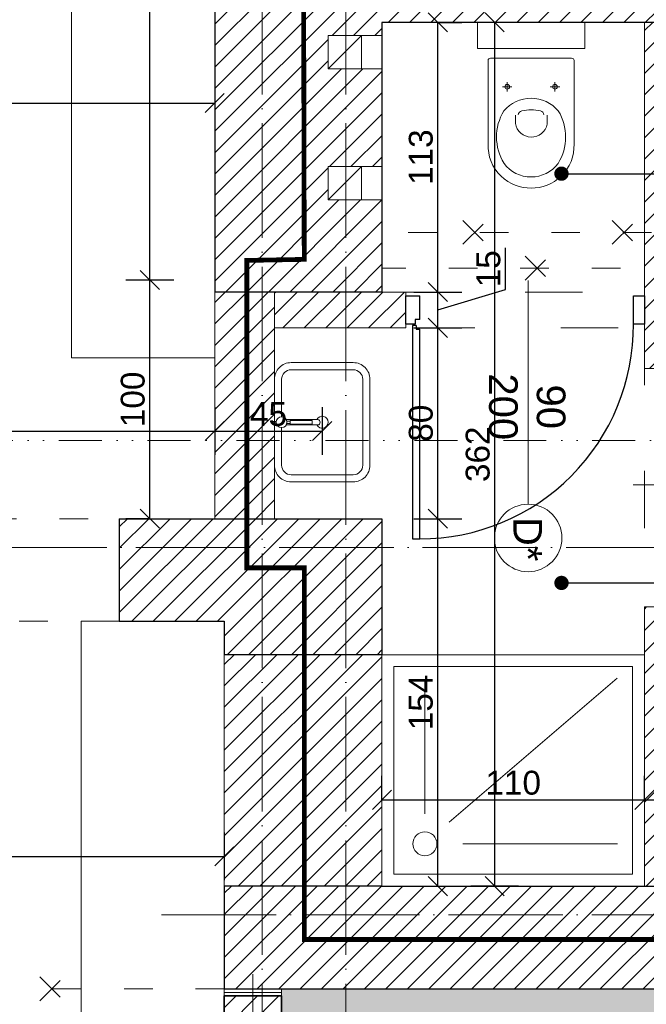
# Model space of a CAD drawing. Header units: millimetres. Extents: x 6506 to 39690, y 6022 to 25261.
# Tile 35 of 59: x 15209 to 15471, y 18160 to 18573. Entities that reach past the tile are written whole.
import ezdxf
from ezdxf import colors
from ezdxf.entities.mleader import LeaderData, LeaderLine
from ezdxf.math import Vec2, Vec3

# ---------------------------------------------------------------- set-up
doc = ezdxf.new("R2010")
doc.units = ezdxf.units.MM
for name, pattern in [('1KS_2KP-50', [37.05, 12, 6, -6.35, 0, -6.35, 0, -6.35]), ('ACAD_ISO02W100', [15, 12, -3]), ('ACAD_ISO03W100', [30, 12, -18]), ('ACAD_ISO04W100', [30, 24, -3, 0, -3]), ('DASHED', [19.05, 12.7, -6.35])]:
    doc.linetypes.add(name, pattern=pattern)
for name, color, linetype, lineweight, true_color in [('A_DZIAŁOWA_PROJEKTOWANE', 7, 'Continuous', 18, 0x007cb0), ('A_HATCH', 7, 'Continuous', 5, 0x999999), ('A_HATCH_PROJEKTOWANE', 7, 'Continuous', 9, 0x0089b6), ('A_IZOLEACJA TERMI_PROJEKTOWANA', 7, 'Continuous', 15, 0x0089b6), ('A_PPOŻ', 1, 'ACAD_ISO02W100', 30, 0xff0000), ('A_ŚCIANY NOWOPROJEKTOWANE', 140, 'Continuous', 35, 0x00bfff)]:
    doc.layers.add(name, color=color, linetype=linetype, lineweight=lineweight, true_color=true_color)
for name, color, linetype, lineweight in [('A_KONST_ISTNIEJĄCE', 83, 'Continuous', 25), ('A_LINIA PRZEKROJOWA', 223, '1KS_2KP-50', 15), ('A_OPISY', 40, 'Continuous', 9), ('A_OSIE KONSTRUKCYJNE', 150, 'ACAD_ISO04W100', 5), ('A_WIDOK', 141, 'Continuous', 13), ('A_WIDOK-NAD', 221, 'DASHED', 13), ('A_WYMIAROWANIE', 7, 'Continuous', 9), ('A_WYPOSAŻENIE', 181, 'Continuous', 9)]:
    doc.layers.add(name, color=color, linetype=linetype, lineweight=lineweight)
doc.layers.add('A_NIEWIDOCZNE  POMOCNICZE', color=252, linetype='ACAD_ISO03W100', lineweight=5, plot=False)
doc.styles.get("Standard").update_dxf_attribs({"font": 'arial.ttf'})
doc.linetypes.add('BATTING', pattern='A,0.0001,-0.1,[134,ltypeshp.shx,S=0.1,R=0,X=-0.1,Y=0],-0.2,[134,ltypeshp.shx,S=0.1,R=180,X=0.1,Y=0],-0.1', length=0.4001)
doc.dimstyles.new('1 do 100', dxfattribs={"dimtxt": 10, "dimasz": 8, "dimexe": 10, "dimexo": 10, "dimgap": 2, "dimtad": 1, "dimdec": 0, "dimtxsty": 'Standard', "dimblk": 'OBLIQUE', "dimcen": 2.5, "dimadec": 0, "dimazin": 0, "dimtfac": 1, "dimtdec": 0, "dimtmove": 0, "dimatfit": 3, "dimldrblk": 'OBLIQUE', "dimfxl": 10, "dimfxlon": 1, "dimarcsym": 0})
pattern_1 = [(45, (-1713.23, 355.087), (-4.490128, 4.490128), [])]
pattern_2 = [(45, (-3039.768, -2375.465), (-4.490128, 4.490128), [])]

# ---------------------------------------------------------------- blocks, each defined once
blk = doc.blocks.new('OSI')
at = {"layer": 'A_OSIE KONSTRUKCYJNE', "ltscale": 2}
for p, q in [((18349.85, 22227.01), (18349.85, 19966.92)), ((18384.92, 22227.01), (18384.92, 19966.92)), ((16013.11, 20727.12), (19027.17, 20727.12)), ((18307.7, 20573.12), (19027.17, 20573.12)), ((18346.03, 20548.25), (18346.03, 20014.4))]:
    blk.add_line(p, q, dxfattribs=at)
blk = doc.blocks.new('ROZBIÓRKI_DOM')
at = {"layer": 'A_OPISY', "color": 22, "linetype": 'ACAD_ISO03W100', "true_color": 0xe22908}
for p, q in [((19666.05, 7892.89), (19676.05, 7882.89)), ((19666.05, 7882.89), (19676.05, 7892.89)), ((19728.65, 7892.89), (19738.65, 7882.89)), ((19728.65, 7882.89), (19738.65, 7892.89)), ((19835.15, 7887.89), (19632.15, 7887.89)), ((19692.15, 7877.89), (19702.15, 7867.89)), ((19692.15, 7867.89), (19702.15, 7877.89)), ((19762.15, 7872.89), (19632.15, 7872.89)), ((19488.89, 7575.89), (19498.89, 7565.89)), ((19488.89, 7565.89), (19498.89, 7575.89))]:
    blk.add_line(p, q, dxfattribs=at)
blk.add_lwpolyline([(19566.15, 7570.89), (19121.15, 7570.89), (19121.15, 7724.89)], dxfattribs=at)
blk = doc.blocks.new('_Oblique')
at = {"color": 0, "linetype": 'ByBlock', "lineweight": -2}
blk.add_line((-0.5, -0.5), (0.5, 0.5), dxfattribs=at)
blk = doc.blocks.new('*D321')
at = {"layer": 'A_WYMIAROWANIE', "color": 0, "lineweight": -2, "ltscale": 2, "transparency": 16777216}
for p, q in [((15886.32, 18197.66), (15906.32, 18197.66)), ((15896.32, 18197.66), (15896.32, 17917.66)), ((15886.32, 17917.66), (15906.32, 17917.66))]:
    blk.add_line(p, q, dxfattribs=at)
at = {"layer": 'Defpoints', "color": 0, "ltscale": 2, "transparency": 16777216}
for p in [(15786.78, 18197.66), (15356.44, 17917.66), (15896.32, 17917.66)]:
    blk.add_point(p, dxfattribs=at)
at = {"layer": 'A_WYMIAROWANIE', "color": 0, "lineweight": -2, "ltscale": 2, "transparency": 16777216, "xscale": 8, "yscale": 8, "zscale": 8}
for p, rotation in [((15896.32, 18197.66), 90), ((15896.32, 17917.66), 270)]:
    blk.add_blockref('_Oblique', p, dxfattribs=dict(at, rotation=rotation))
at = {"layer": 'A_WYMIAROWANIE', "color": 0, "ltscale": 2, "transparency": 16777216, "insert": (15889.21, 18057.66), "char_height": 10, "attachment_point": 5, "rotation": 90}
blk.add_mtext('280', dxfattribs=at)
blk = doc.blocks.new('*D325')
at = {"layer": 'A_WYMIAROWANIE', "color": 0, "lineweight": -2, "ltscale": 2, "transparency": 16777216}
for p, q in [((15936.59, 19650.66), (15956.59, 19650.66)), ((15946.59, 17890.66), (15946.59, 19650.66)), ((15936.59, 17890.66), (15956.59, 17890.66))]:
    blk.add_line(p, q, dxfattribs=at)
at = {"layer": 'Defpoints', "color": 0, "ltscale": 2, "transparency": 16777216}
for p in [(15290.28, 19650.66), (15946.59, 19650.66), (15333.26, 17890.66)]:
    blk.add_point(p, dxfattribs=at)
at = {"layer": 'A_WYMIAROWANIE', "color": 0, "lineweight": -2, "ltscale": 2, "transparency": 16777216, "xscale": 8, "yscale": 8, "zscale": 8}
for p, rotation in [((15946.59, 19650.66), 90), ((15946.59, 17890.66), 270)]:
    blk.add_blockref('_Oblique', p, dxfattribs=dict(at, rotation=rotation))
at = {"layer": 'A_WYMIAROWANIE', "color": 0, "ltscale": 2, "transparency": 16777216, "insert": (15939.48, 18770.66), "char_height": 10, "attachment_point": 5, "rotation": 90}
blk.add_mtext('1760', dxfattribs=at)
blk = doc.blocks.new('*D389')
at = {"layer": 'A_WYMIAROWANIE', "color": 0, "lineweight": -2, "ltscale": 2, "transparency": 16777216}
for p, q in [((15417.55, 18571.66), (15397.55, 18571.66)), ((15407.55, 18209.66), (15407.55, 18571.66)), ((15417.55, 18209.66), (15397.55, 18209.66))]:
    blk.add_line(p, q, dxfattribs=at)
at = {"layer": 'Defpoints', "color": 0, "ltscale": 2, "transparency": 16777216}
for p in [(15407.55, 18571.66), (15451.54, 18571.66), (15451.54, 18209.66)]:
    blk.add_point(p, dxfattribs=at)
at = {"layer": 'A_WYMIAROWANIE', "color": 0, "lineweight": -2, "ltscale": 2, "transparency": 16777216, "xscale": 8, "yscale": 8, "zscale": 8}
for p, rotation in [((15407.55, 18571.66), 90), ((15407.55, 18209.66), 270)]:
    blk.add_blockref('_Oblique', p, dxfattribs=dict(at, rotation=rotation))
at = {"layer": 'A_WYMIAROWANIE', "color": 0, "ltscale": 2, "transparency": 16777216, "insert": (15400.44, 18390.66), "char_height": 10, "attachment_point": 5, "rotation": 90}
blk.add_mtext('362', dxfattribs=at)
blk = doc.blocks.new('*D390')
at = {"layer": 'A_WYMIAROWANIE', "color": 0, "lineweight": -2, "ltscale": 2, "transparency": 16777216}
for p, q in [((15373.71, 18363.66), (15393.71, 18363.66)), ((15383.71, 18209.66), (15383.71, 18363.66)), ((15373.71, 18209.66), (15393.71, 18209.66))]:
    blk.add_line(p, q, dxfattribs=at)
at = {"layer": 'Defpoints', "color": 0, "ltscale": 2, "transparency": 16777216}
for p in [(15360.26, 18363.66), (15383.71, 18363.66), (15360.26, 18209.66)]:
    blk.add_point(p, dxfattribs=at)
at = {"layer": 'A_WYMIAROWANIE', "color": 0, "lineweight": -2, "ltscale": 2, "transparency": 16777216, "xscale": 8, "yscale": 8, "zscale": 8}
for p, rotation in [((15383.71, 18363.66), 90), ((15383.71, 18209.66), 270)]:
    blk.add_blockref('_Oblique', p, dxfattribs=dict(at, rotation=rotation))
at = {"layer": 'A_WYMIAROWANIE', "color": 0, "ltscale": 2, "transparency": 16777216, "insert": (15376.61, 18286.66), "char_height": 10, "attachment_point": 5, "rotation": 90}
blk.add_mtext('154', dxfattribs=at)
blk = doc.blocks.new('*D398')
at = {"layer": 'A_WYMIAROWANIE', "color": 0, "lineweight": -2, "ltscale": 2, "transparency": 16777216}
for p, q in [((14903.26, 18390.38), (14903.26, 18410.38)), ((15290.26, 18410.38), (15290.26, 18390.38)), ((14903.26, 18400.38), (15290.26, 18400.38))]:
    blk.add_line(p, q, dxfattribs=at)
at = {"layer": 'Defpoints', "color": 0, "ltscale": 2, "transparency": 16777216}
for p in [(15290.26, 18463.66), (15290.26, 18400.38), (14903.26, 18363.66)]:
    blk.add_point(p, dxfattribs=at)
at = {"layer": 'A_WYMIAROWANIE', "color": 0, "lineweight": -2, "ltscale": 2, "transparency": 16777216, "xscale": 8, "yscale": 8, "zscale": 8, "rotation": 180}
blk.add_blockref('_Oblique', (14903.26, 18400.38), dxfattribs=at)
at = {"layer": 'A_WYMIAROWANIE', "color": 0, "lineweight": -2, "ltscale": 2, "transparency": 16777216, "xscale": 8, "yscale": 8, "zscale": 8}
blk.add_blockref('_Oblique', (15290.26, 18400.38), dxfattribs=at)
at = {"layer": 'A_WYMIAROWANIE', "color": 0, "ltscale": 2, "transparency": 16777216, "insert": (15096.76, 18407.49), "char_height": 10, "attachment_point": 5}
blk.add_mtext('387', dxfattribs=at)
blk = doc.blocks.new('*D399')
at = {"layer": 'A_WYMIAROWANIE', "color": 0, "lineweight": -2, "ltscale": 2, "transparency": 16777216}
for p, q in [((15290.26, 18410.38), (15290.26, 18390.38)), ((15335.26, 18410.38), (15335.26, 18390.38)), ((15290.26, 18400.38), (15335.26, 18400.38))]:
    blk.add_line(p, q, dxfattribs=at)
at = {"layer": 'Defpoints', "color": 0, "ltscale": 2, "transparency": 16777216}
for p in [(15290.26, 18463.66), (15335.26, 18463.66), (15335.26, 18400.38)]:
    blk.add_point(p, dxfattribs=at)
at = {"layer": 'A_WYMIAROWANIE', "color": 0, "lineweight": -2, "ltscale": 2, "transparency": 16777216, "xscale": 8, "yscale": 8, "zscale": 8, "rotation": 180}
blk.add_blockref('_Oblique', (15290.26, 18400.38), dxfattribs=at)
at = {"layer": 'A_WYMIAROWANIE', "color": 0, "lineweight": -2, "ltscale": 2, "transparency": 16777216, "xscale": 8, "yscale": 8, "zscale": 8}
blk.add_blockref('_Oblique', (15335.26, 18400.38), dxfattribs=at)
at = {"layer": 'A_WYMIAROWANIE', "color": 0, "ltscale": 2, "transparency": 16777216, "insert": (15312.76, 18407.47), "char_height": 10, "attachment_point": 5}
blk.add_mtext('45', dxfattribs=at)
blk = doc.blocks.new('*D400')
at = {"layer": 'A_WYMIAROWANIE', "color": 0, "lineweight": -2, "ltscale": 2, "transparency": 16777216}
for p, q in [((15273.05, 18463.66), (15253.05, 18463.66)), ((15263.05, 18363.66), (15263.05, 18463.66)), ((15263.05, 18363.66), (15253.05, 18363.66))]:
    blk.add_line(p, q, dxfattribs=at)
at = {"layer": 'Defpoints', "color": 0, "ltscale": 2, "transparency": 16777216}
for p in [(15263.05, 18463.66), (15290.26, 18463.66), (15269.5, 18363.66)]:
    blk.add_point(p, dxfattribs=at)
at = {"layer": 'A_WYMIAROWANIE', "color": 0, "lineweight": -2, "ltscale": 2, "transparency": 16777216, "xscale": 8, "yscale": 8, "zscale": 8}
for p, rotation in [((15263.05, 18463.66), 90), ((15263.05, 18363.66), 270)]:
    blk.add_blockref('_Oblique', p, dxfattribs=dict(at, rotation=rotation))
at = {"layer": 'A_WYMIAROWANIE', "color": 0, "ltscale": 2, "transparency": 16777216, "insert": (15255.94, 18413.66), "char_height": 10, "attachment_point": 5, "rotation": 90}
blk.add_mtext('100', dxfattribs=at)
blk = doc.blocks.new('*D401')
at = {"layer": 'A_WYMIAROWANIE', "color": 0, "lineweight": -2, "ltscale": 2, "transparency": 16777216}
for p, q in [((15271.65, 18758.66), (15253.05, 18758.66)), ((15263.05, 18463.66), (15263.05, 18758.66)), ((15273.05, 18463.66), (15253.05, 18463.66))]:
    blk.add_line(p, q, dxfattribs=at)
at = {"layer": 'Defpoints', "color": 0, "ltscale": 2, "transparency": 16777216}
for p in [(15263.05, 18758.66), (15281.65, 18758.66), (15290.26, 18463.66)]:
    blk.add_point(p, dxfattribs=at)
at = {"layer": 'A_WYMIAROWANIE', "color": 0, "lineweight": -2, "ltscale": 2, "transparency": 16777216, "xscale": 8, "yscale": 8, "zscale": 8}
for p, rotation in [((15263.05, 18758.66), 90), ((15263.05, 18463.66), 270)]:
    blk.add_blockref('_Oblique', p, dxfattribs=dict(at, rotation=rotation))
at = {"layer": 'A_WYMIAROWANIE', "color": 0, "ltscale": 2, "transparency": 16777216, "insert": (15255.94, 18611.16), "char_height": 10, "attachment_point": 5, "rotation": 90}
blk.add_mtext('295', dxfattribs=at)
blk = doc.blocks.new('*D410')
at = {"layer": 'A_WYMIAROWANIE', "color": 0, "lineweight": -2, "ltscale": 2, "transparency": 16777216}
for p, q in [((15073.26, 18547.85), (15073.26, 18527.85)), ((15290.26, 18547.85), (15290.26, 18527.85)), ((15073.26, 18537.85), (15290.26, 18537.85))]:
    blk.add_line(p, q, dxfattribs=at)
at = {"layer": 'Defpoints', "color": 0, "ltscale": 2, "transparency": 16777216}
for p in [(15073.26, 18565.66), (15290.26, 18560.8), (15290.26, 18537.85)]:
    blk.add_point(p, dxfattribs=at)
at = {"layer": 'A_WYMIAROWANIE', "color": 0, "lineweight": -2, "ltscale": 2, "transparency": 16777216, "xscale": 8, "yscale": 8, "zscale": 8, "rotation": 180}
blk.add_blockref('_Oblique', (15073.26, 18537.85), dxfattribs=at)
at = {"layer": 'A_WYMIAROWANIE', "color": 0, "lineweight": -2, "ltscale": 2, "transparency": 16777216, "xscale": 8, "yscale": 8, "zscale": 8}
blk.add_blockref('_Oblique', (15290.26, 18537.85), dxfattribs=at)
at = {"layer": 'A_WYMIAROWANIE', "color": 0, "ltscale": 2, "transparency": 16777216, "insert": (15181.76, 18544.88), "char_height": 10, "attachment_point": 5}
blk.add_mtext('217', dxfattribs=at)
blk = doc.blocks.new('um1')
at = {"layer": 'A_WYPOSAŻENIE'}
for points in [[(-2506.53, 3366.08), (-2506.53, 3367.35), (-2506.01, 3367.35), (-2506.01, 3366.08)], [(-2506.77, 3361.66), (-2506.77, 3360.3), (-2505.77, 3360.3), (-2505.77, 3361.66)]]:
    blk.add_lwpolyline(points, dxfattribs=at)
at = {"layer": 'A_WYPOSAŻENIE', "ltscale": 0.5}
for points in [[(-2506.53, 3366.84), (-2524.27, 3366.84, 0.414214), (-2531.27, 3359.84), (-2531.27, 3333.84, 0.414214), (-2524.27, 3326.84), (-2488.27, 3326.84, 0.414214), (-2481.27, 3333.84), (-2481.27, 3359.84, 0.414214), (-2488.27, 3366.84), (-2506.01, 3366.84)], [(-2508.52, 3363.84), (-2524.27, 3363.84, 0.414214), (-2528.27, 3359.84), (-2528.27, 3333.84, 0.414214), (-2524.27, 3329.84), (-2488.27, 3329.84, 0.414214), (-2484.27, 3333.84), (-2484.27, 3359.84, 0.414214), (-2488.27, 3363.84), (-2504.02, 3363.84)]]:
    blk.add_lwpolyline(points, format="xyb", dxfattribs=at)
at = {"layer": 'A_WYPOSAŻENIE'}
blk.add_lwpolyline([(-2507.42, 3361.92), (-2507.42, 3348.69, 0.869565), (-2505.12, 3348.69), (-2505.12, 3361.92)], format="xyb", dxfattribs=at)
blk.add_lwpolyline([(-2507.02, 3360.3), (-2505.52, 3360.3), (-2505.52, 3350.99), (-2507.02, 3350.99)], close=True, dxfattribs=at)
blk.add_circle((-2506.27, 3363.85), 2.25, dxfattribs=at)
at = {"layer": 'A_WYPOSAŻENIE', "ltscale": 0.5}
blk.add_arc((-2506.27, 3346.84), 2.5, 117.3871, 62.6129, dxfattribs=at)
blk = doc.blocks.new('wc1')
at = {"layer": 'A_WYPOSAŻENIE'}
for p, q in [((-3840.38, 3355.84), (-3836.38, 3355.84)), ((-3838.38, 3353.84), (-3838.38, 3357.84)), ((-3820.38, 3355.84), (-3816.38, 3355.84)), ((-3818.38, 3353.84), (-3818.38, 3357.84))]:
    blk.add_line(p, q, dxfattribs=at)
blk.add_lwpolyline([(-3850.88, 3371.84), (-3805.88, 3371.84), (-3805.88, 3382.84), (-3850.88, 3382.84)], close=True, dxfattribs=at)
for points in [[(-3815.79, 3318.42, -0.399978), (-3840.97, 3318.42, -0.216638), (-3846.38, 3331.84), (-3846.38, 3366.84, -0.414214), (-3845.38, 3367.84), (-3811.38, 3367.84, -0.414214), (-3810.38, 3366.84), (-3810.38, 3331.84, -0.216638)], [(-3839.79, 3345.73, -0.466255), (-3816.97, 3345.73, -0.283436), (-3817.06, 3323.74, -0.502453), (-3839.69, 3323.74, -0.283436)]]:
    blk.add_lwpolyline(points, format="xyb", close=True, dxfattribs=at)
for points in [[(-3834.84, 3343.93), (-3834.92, 3340.49, 0.83974), (-3821.61, 3340.22), (-3821.68, 3343.93)], [(-3833.77, 3344.15, -0.303379), (-3832.3, 3345.75, -0.119022), (-3824.45, 3345.75, -0.303379), (-3822.98, 3344.15, -0.291246)]]:
    blk.add_lwpolyline(points, format="xyb", dxfattribs=at)
for centre in [(-3838.38, 3355.84), (-3818.38, 3355.84)]:
    blk.add_circle(centre, 1, dxfattribs=at)
blk = doc.blocks.new('_Dot')
at = {"color": 0, "linetype": 'ByBlock', "lineweight": -2}
blk.add_line((-0.5, 0), (-1, 0), dxfattribs=at)
at = {"color": 0, "linetype": 'ByBlock', "const_width": 0.5}
blk.add_lwpolyline([(-0.25, 0, 1), (0.25, 0, 1)], format="xyb", close=True, dxfattribs=at)
blk = doc.blocks.new('*D535')
at = {"layer": 'A_WYMIAROWANIE', "color": 0, "lineweight": -2, "ltscale": 2, "transparency": 16777216}
for p, q in [((14927.26, 18232.14), (14927.26, 18212.14)), ((15294.26, 18232.14), (15294.26, 18212.14)), ((14927.26, 18222.14), (15294.26, 18222.14))]:
    blk.add_line(p, q, dxfattribs=at)
at = {"layer": 'Defpoints', "color": 0, "ltscale": 2, "transparency": 16777216}
for p in [(14927.26, 18268.64), (15294.26, 18258.16), (15294.26, 18222.14)]:
    blk.add_point(p, dxfattribs=at)
at = {"layer": 'A_WYMIAROWANIE', "color": 0, "lineweight": -2, "ltscale": 2, "transparency": 16777216, "xscale": 8, "yscale": 8, "zscale": 8, "rotation": 180}
blk.add_blockref('_Oblique', (14927.26, 18222.14), dxfattribs=at)
at = {"layer": 'A_WYMIAROWANIE', "color": 0, "lineweight": -2, "ltscale": 2, "transparency": 16777216, "xscale": 8, "yscale": 8, "zscale": 8}
blk.add_blockref('_Oblique', (15294.26, 18222.14), dxfattribs=at)
at = {"layer": 'A_WYMIAROWANIE', "color": 0, "ltscale": 2, "transparency": 16777216, "insert": (15110.76, 18229.25), "char_height": 10, "attachment_point": 5}
blk.add_mtext('367', dxfattribs=at)
blk = doc.blocks.new('*D536')
at = {"layer": 'A_WYMIAROWANIE', "color": 0, "lineweight": -2, "ltscale": 2, "transparency": 16777216}
for p, q in [((15373.71, 18443.66), (15393.71, 18443.66)), ((15383.71, 18363.66), (15383.71, 18443.66)), ((15373.71, 18363.66), (15393.71, 18363.66))]:
    blk.add_line(p, q, dxfattribs=at)
at = {"layer": 'Defpoints', "color": 0, "ltscale": 2, "transparency": 16777216}
for p in [(15360.26, 18443.66), (15383.71, 18443.66), (15360.26, 18363.66)]:
    blk.add_point(p, dxfattribs=at)
at = {"layer": 'A_WYMIAROWANIE', "color": 0, "lineweight": -2, "ltscale": 2, "transparency": 16777216, "xscale": 8, "yscale": 8, "zscale": 8}
for p, rotation in [((15383.71, 18443.66), 90), ((15383.71, 18363.66), 270)]:
    blk.add_blockref('_Oblique', p, dxfattribs=dict(at, rotation=rotation))
at = {"layer": 'A_WYMIAROWANIE', "color": 0, "ltscale": 2, "transparency": 16777216, "insert": (15376.61, 18403.66), "char_height": 10, "attachment_point": 5, "rotation": 90}
blk.add_mtext('80', dxfattribs=at)
blk = doc.blocks.new('*D537')
at = {"layer": 'A_WYMIAROWANIE', "color": 0, "lineweight": -2, "ltscale": 2, "transparency": 16777216}
for p, q in [((15412.03, 18459.66), (15412.03, 18477.11)), ((15373.71, 18458.66), (15393.71, 18458.66)), ((15383.71, 18451.16), (15412.03, 18459.66)), ((15383.71, 18443.66), (15383.71, 18458.66)), ((15373.71, 18443.66), (15393.71, 18443.66))]:
    blk.add_line(p, q, dxfattribs=at)
at = {"layer": 'Defpoints', "color": 0, "ltscale": 2, "transparency": 16777216}
for p in [(15360.26, 18458.66), (15383.71, 18458.66), (15360.26, 18443.66)]:
    blk.add_point(p, dxfattribs=at)
at = {"layer": 'A_WYMIAROWANIE', "color": 0, "lineweight": -2, "ltscale": 2, "transparency": 16777216, "xscale": 8, "yscale": 8, "zscale": 8}
for p, rotation in [((15383.71, 18458.66), 90), ((15383.71, 18443.66), 270)]:
    blk.add_blockref('_Oblique', p, dxfattribs=dict(at, rotation=rotation))
at = {"layer": 'A_WYMIAROWANIE', "color": 0, "ltscale": 2, "transparency": 16777216, "insert": (15404.93, 18468.38), "char_height": 10, "attachment_point": 5, "rotation": 90}
blk.add_mtext('15', dxfattribs=at)
blk = doc.blocks.new('*D538')
at = {"layer": 'A_WYMIAROWANIE', "color": 0, "lineweight": -2, "ltscale": 2, "transparency": 16777216}
for p, q in [((15383.71, 18571.66), (15393.71, 18571.66)), ((15383.71, 18458.66), (15383.71, 18571.66)), ((15373.71, 18458.66), (15393.71, 18458.66))]:
    blk.add_line(p, q, dxfattribs=at)
at = {"layer": 'Defpoints', "color": 0, "ltscale": 2, "transparency": 16777216}
for p in [(15374.53, 18571.66), (15383.71, 18571.66), (15360.26, 18458.66)]:
    blk.add_point(p, dxfattribs=at)
at = {"layer": 'A_WYMIAROWANIE', "color": 0, "lineweight": -2, "ltscale": 2, "transparency": 16777216, "xscale": 8, "yscale": 8, "zscale": 8}
for p, rotation in [((15383.71, 18571.66), 90), ((15383.71, 18458.66), 270)]:
    blk.add_blockref('_Oblique', p, dxfattribs=dict(at, rotation=rotation))
at = {"layer": 'A_WYMIAROWANIE', "color": 0, "ltscale": 2, "transparency": 16777216, "insert": (15376.61, 18515.16), "char_height": 10, "attachment_point": 5, "rotation": 90}
blk.add_mtext('113', dxfattribs=at)
blk = doc.blocks.new('*D539')
at = {"layer": 'A_WYMIAROWANIE', "color": 0, "lineweight": -2, "ltscale": 2, "transparency": 16777216}
for p, q in [((15360.26, 18245.85), (15360.26, 18255.85)), ((15470.26, 18245.85), (15470.26, 18255.85)), ((15360.26, 18245.85), (15470.26, 18245.85))]:
    blk.add_line(p, q, dxfattribs=at)
at = {"layer": 'Defpoints', "color": 0, "ltscale": 2, "transparency": 16777216}
for p in [(15470.26, 18245.85), (15360.26, 18236.81), (15470.26, 18236.81)]:
    blk.add_point(p, dxfattribs=at)
at = {"layer": 'A_WYMIAROWANIE', "color": 0, "lineweight": -2, "ltscale": 2, "transparency": 16777216, "xscale": 8, "yscale": 8, "zscale": 8, "rotation": 180}
blk.add_blockref('_Oblique', (15360.26, 18245.85), dxfattribs=at)
at = {"layer": 'A_WYMIAROWANIE', "color": 0, "lineweight": -2, "ltscale": 2, "transparency": 16777216, "xscale": 8, "yscale": 8, "zscale": 8}
blk.add_blockref('_Oblique', (15470.26, 18245.85), dxfattribs=at)
at = {"layer": 'A_WYMIAROWANIE', "color": 0, "ltscale": 2, "transparency": 16777216, "insert": (15415.26, 18252.96), "char_height": 10, "attachment_point": 5}
blk.add_mtext('110', dxfattribs=at)
blk = doc.blocks.new('*D540')
at = {"layer": 'A_WYMIAROWANIE', "color": 0, "lineweight": -2, "ltscale": 2, "transparency": 16777216}
for p, q in [((15470.26, 18245.85), (15470.26, 18255.85)), ((15485.26, 18252.48), (15485.26, 18235.85)), ((15470.26, 18245.85), (15485.26, 18245.85)), ((15477.76, 18245.85), (15483.19, 18227.74)), ((15483.19, 18227.74), (15500.65, 18227.74))]:
    blk.add_line(p, q, dxfattribs=at)
at = {"layer": 'Defpoints', "color": 0, "ltscale": 2, "transparency": 16777216}
for p in [(15485.26, 18262.48), (15485.26, 18245.85), (15470.26, 18236.81)]:
    blk.add_point(p, dxfattribs=at)
at = {"layer": 'A_WYMIAROWANIE', "color": 0, "lineweight": -2, "ltscale": 2, "transparency": 16777216, "xscale": 8, "yscale": 8, "zscale": 8, "rotation": 180}
blk.add_blockref('_Oblique', (15470.26, 18245.85), dxfattribs=at)
at = {"layer": 'A_WYMIAROWANIE', "color": 0, "lineweight": -2, "ltscale": 2, "transparency": 16777216, "xscale": 8, "yscale": 8, "zscale": 8}
blk.add_blockref('_Oblique', (15485.26, 18245.85), dxfattribs=at)
at = {"layer": 'A_WYMIAROWANIE', "color": 0, "ltscale": 2, "transparency": 16777216, "insert": (15491.92, 18234.85), "char_height": 10, "attachment_point": 5}
blk.add_mtext('15', dxfattribs=at)
blk = doc.blocks.new('want')
at = {"layer": 'A_WIDOK'}
blk.add_line((30214.45, 14309.66), (30200.45, 14295.66), dxfattribs=at)
blk.add_lwpolyline([(30200.45, 14295.66), (30214.45, 14295.66), (30214.45, 14309.66), (30200.45, 14309.66)], close=True, dxfattribs=at)

msp = doc.modelspace()

# ---------------------------------------------------------------- hatches: boundary and pattern name
at = {"layer": 'A_HATCH'}
h = msp.add_hatch(dxfattribs=at)
h.set_pattern_fill('ANSI31', color=256, scale=2)
h.set_pattern_definition(pattern_1)
h.paths.add_polyline_path([(15360.26, 18363.66), (15290.26, 18363.66), (15250.26, 18363.66), (15250.26, 18320.66), (15294.26, 18320.66), (15294.26, 18306.66), (15360.26, 18306.66)])
h.paths.add_polyline_path([(15075.26, 18363.66), (14903.26, 18363.66), (14903.26, 18320.66), (15075.26, 18320.66)])
h.paths.add_polyline_path([(14803.26, 18456.66), (14775.26, 18456.66), (14775.26, 18363.66), (14803.26, 18363.66)])
h.paths.add_polyline_path([(14803.26, 18581.66), (14775.26, 18581.66), (14775.26, 18556.66), (14803.26, 18556.66)])
h.paths.add_polyline_path([(14852.26, 19003.66), (14803.26, 19003.66), (14803.26, 18933.66), (14852.26, 18933.66)])
h.paths.add_polyline_path([(14852.26, 19121.66), (14818.26, 19121.66), (14818.26, 19153.66), (14811.36, 19153.66), (14775.26, 19153.66), (14775.26, 19093.66), (14803.26, 19093.66), (14852.26, 19093.66)])
h.paths.add_polyline_path([(15063.26, 19251.66), (15035.26, 19251.66), (15035.26, 19216.66), (15063.26, 19216.66)])
h.paths.add_polyline_path([(15063.26, 19428.66), (15063.26, 19471.66), (15010.26, 19471.66), (15010.26, 19464.23), (15010.26, 19428.66), (15035.26, 19428.66), (15035.26, 19355.66), (15063.26, 19355.66)])
h.paths.add_polyline_path([(14818.26, 19638.66), (14747.26, 19638.66), (14747.26, 19630.66), (14747.26, 19595.66), (14775.26, 19595.66), (14775.26, 19428.66), (14865.26, 19428.66), (14865.26, 19471.66), (14818.26, 19471.66)])
h.paths.add_polyline_path([(14818.26, 19428.66), (14775.26, 19428.66), (14775.26, 19280.66), (14818.26, 19280.66)])
h.paths.add_polyline_path([(15228.71, 19099.16), (15228.71, 19113.16), (15242.71, 19113.16), (15242.71, 19099.16)])
h.paths.add_polyline_path([(15269.06, 19121.66), (15269.06, 19099.16), (15255.06, 19099.16), (15255.06, 19121.66), (15063.26, 19121.66), (15063.26, 19126.66), (15035.26, 19126.66), (15035.26, 19121.66), (15035.26, 19093.66), (15290.26, 19093.66), (15290.26, 19121.66)])
h.paths.add_polyline_path([(14775.26, 18991.15), (14797.76, 18991.15), (14797.76, 18977.15), (14775.26, 18977.15), (14775.26, 18669.66), (14803.26, 18669.66), (14803.26, 19093.66), (14775.26, 19093.66)])
h = msp.add_hatch(dxfattribs=at)
h.set_pattern_fill('ANSI31', color=256, scale=2)
h.set_pattern_definition(pattern_1)
h.paths.add_polyline_path([(15764.26, 19638.66), (15681.26, 19638.66), (15681.26, 19625.66), (15681.26, 19595.66), (15721.26, 19595.66), (15721.26, 19288.66), (15764.26, 19288.66)])
h.paths.add_polyline_path([(15764.26, 19133.66), (15756.26, 19133.66), (15721.26, 19133.66), (15721.26, 19015.66), (15764.26, 19015.66)])
h.paths.add_polyline_path([(15764.26, 18860.66), (15721.26, 18860.66), (15721.26, 18636.66), (15691.26, 18636.66), (15691.26, 18571.66), (15721.26, 18571.66), (15721.26, 18209.66), (15360.26, 18209.66), (15336.26, 18209.66), (15294.26, 18209.66), (15294.26, 18166.66), (15764.26, 18166.66)])
h.paths.add_polyline_path([(15331.26, 19638.66), (15224.26, 19638.66), (15224.26, 19597.66), (15255.26, 19597.66), (15255.26, 19471.66), (15298.26, 19471.66), (15298.26, 19595.66), (15331.26, 19595.66)])
h.paths.add_polyline_path([(15290.26, 18636.81), (15312.76, 18636.81), (15312.76, 18622.81), (15290.26, 18622.81), (15290.26, 18603.91), (15312.76, 18603.91), (15312.76, 18589.91), (15290.26, 18589.91), (15290.26, 18458.66), (15360.26, 18458.66), (15360.26, 18497.22), (15337.76, 18497.22), (15337.76, 18511.22), (15360.26, 18511.22), (15360.26, 18552.14), (15337.76, 18552.14), (15337.76, 18566.14), (15360.26, 18566.14), (15360.26, 18571.66), (15485.26, 18571.66), (15485.26, 18636.66), (15360.26, 18636.66), (15360.26, 19428.66), (15360.26, 19471.66), (15255.26, 19471.66), (15209.26, 19471.66), (15209.26, 19428.66), (15290.26, 19428.66), (15290.26, 18702.03), (15312.76, 18702.03), (15312.76, 18688.03), (15290.26, 18688.03)])
at = {"layer": 'A_HATCH_PROJEKTOWANE', "ltscale": 2}
h = msp.add_hatch(dxfattribs=at)
h.set_pattern_fill('ANSI31', color=256, scale=2)
h.set_pattern_definition(pattern_2)
h.paths.add_polyline_path([(15485.26, 18571.66), (15470.26, 18571.66), (15470.26, 18426.66), (15485.26, 18426.66)])
h.paths.add_polyline_path([(15485.26, 18326.66), (15470.26, 18326.66), (15470.26, 18209.66), (15485.26, 18209.66)])
h = msp.add_hatch(dxfattribs=at)
h.set_pattern_fill('ANSI31', color=256, scale=2)
h.set_pattern_definition([(45, (-1758.23, 355.087), (-4.490128, 4.490128), [])])
h.paths.add_polyline_path([(15315.26, 18363.66), (15315.26, 18458.66), (15290.26, 18458.66), (15290.26, 18363.66)])
h = msp.add_hatch(dxfattribs=at)
h.set_pattern_fill('ANSI31', color=256, scale=2)
h.set_pattern_definition(pattern_2)
h.paths.add_polyline_path([(15370.26, 18443.66), (15370.26, 18458.66), (15315.26, 18458.66), (15315.26, 18443.66)])
h = msp.add_hatch(dxfattribs=at)
h.set_pattern_fill('ANSI31', color=256, scale=2)
h.set_pattern_definition(pattern_2)
h.paths.add_polyline_path([(14927.26, 18317.66), (14903.26, 18317.66), (14903.26, 17929.66), (14927.26, 17929.66)])
h.paths.add_polyline_path([(14464.26, 17929.66), (14464.26, 17905.66), (14593.49, 17905.66), (14593.49, 17929.66)])
h.paths.add_polyline_path([(14229.26, 17929.66), (14229.26, 17905.66), (14364.26, 17905.66), (14364.26, 17929.66)])
h.paths.add_polyline_path([(14343.26, 18075.66), (14319.26, 18075.66), (14319.26, 17929.66), (14343.26, 17929.66)])
h.paths.add_polyline_path([(14343.26, 18175.66), (14343.26, 18195.66), (14319.26, 18195.66), (14319.26, 18175.66)])
h.paths.add_polyline_path([(14343.26, 18317.66), (14319.26, 18317.66), (14319.26, 18295.66), (14343.26, 18295.66)])
h.paths.add_polyline_path([(14014.26, 18158.66), (13990.26, 18158.66), (13990.26, 17905.66), (14079.26, 17905.66), (14079.26, 17913.66), (14079.26, 17929.66), (14014.26, 17929.66)])
h.paths.add_polyline_path([(15054.26, 17905.66), (15054.26, 17929.66), (14593.49, 17929.66), (14593.49, 17905.66)])
h.paths.add_polyline_path([(15204.26, 17929.66), (15204.26, 17905.66), (15318.26, 17905.66), (15318.26, 18145.66), (15318.26, 18163.66), (15294.26, 18163.66), (15294.26, 18145.66), (15294.26, 17929.66)])
h = msp.add_hatch(dxfattribs=at)
h.set_pattern_fill('ANSI31', color=256, scale=2)
h.set_pattern_definition([(45, (-1755.23, 355.087), (-4.490128, 4.490128), [])])
h.paths.add_polyline_path([(15360.26, 18306.66), (15294.26, 18306.66), (15294.26, 18209.66), (15360.26, 18209.66)])
at = {"layer": 'A_IZOLEACJA TERMI_PROJEKTOWANA', "ltscale": 2}
h = msp.add_hatch(dxfattribs=at)
h.set_pattern_fill('HONEY', color=256)
h.set_pattern_definition([(0, (-3039.7677, -2375.465), (4.7625, 2.74963064), [3.175, -6.35]), (120, (-3039.7677, -2375.465), (-4.7625, 2.74963066), [3.175, -6.35]), (60, (-3039.7677, -2375.465), (1e-08, 5.4992613), [-6.35, 3.175])])
h.paths.add_polyline_path([(15776.26, 19650.66), (15733.26, 19650.66), (15733.26, 19638.66), (15764.26, 19638.66), (15764.26, 19607.66), (15776.26, 19607.66)])
h.paths.add_polyline_path([(15776.26, 19607.66), (15764.26, 19607.66), (15764.26, 19450.16), (15776.26, 19450.16)])
h.paths.add_polyline_path([(15776.26, 19450.16), (15764.26, 19450.16), (15764.26, 19288.66), (15764.26, 19283.66), (15776.26, 19283.66)])
h.paths.add_polyline_path([(15776.26, 19138.66), (15764.26, 19138.66), (15764.26, 19133.66), (15764.26, 19015.66), (15764.26, 19010.66), (15776.26, 19010.66)])
h.paths.add_polyline_path([(15776.26, 18865.66), (15764.26, 18865.66), (15764.26, 18860.66), (15764.26, 18396.4), (15776.26, 18396.4)])
h.paths.add_polyline_path([(15776.26, 18396.4), (15764.26, 18396.4), (15764.26, 18166.66), (15625.03, 18166.66), (15625.03, 18154.66), (15776.26, 18154.66)])
h.paths.add_polyline_path([(15625.03, 18166.66), (15318.26, 18166.66), (15318.26, 18163.66), (15318.26, 18154.66), (15625.03, 18154.66)])

# ---------------------------------------------------------------- linework, layer by layer
at = {"color": 144}
for p, q in [((15376.22, 18447.19), (15374.23, 18447.19)), ((15374.23, 18447.19), (15374.23, 18445.2)), ((15374.65, 18444.62), (15374.65, 18443.08)), ((15374.65, 18443.08), (15376.2, 18443.08))]:
    msp.add_line(p, q, dxfattribs=at)
for points in [[(15374.23, 18445.2), (15370.26, 18445.2), (15370.26, 18457.12), (15376.22, 18457.12)], [(15376.22, 18447.19), (15376.22, 18457.12)], [(15470.26, 18457.12), (15470.26, 18445.2), (15465.62, 18445.2), (15465.62, 18457.12), (15470.26, 18457.12)], [(15373.11, 18444.62), (15373.11, 18355.22), (15376.2, 18355.22), (15376.2, 18443.08)], [(15374.65, 18444.62), (15373.11, 18444.62)]]:
    msp.add_lwpolyline(points, dxfattribs=at)
msp.add_arc((15376.2, 18444.65), 89.43, 269.9989, 0.3548, dxfattribs=at)
at = {"layer": 'A_DZIAŁOWA_PROJEKTOWANE', "ltscale": 2}
for p, q in [((15470.26, 18571.66), (15470.26, 18426.66)), ((15360.26, 18458.66), (15370.26, 18458.66)), ((15370.26, 18458.66), (15370.26, 18443.66)), ((15315.26, 18443.66), (15370.26, 18443.66)), ((15470.26, 18426.66), (15485.26, 18426.66)), ((15470.26, 18326.66), (15485.26, 18326.66)), ((15470.26, 18326.66), (15470.26, 18209.66))]:
    msp.add_line(p, q, dxfattribs=at)
for points in [[(15290.26, 18458.66), (15315.26, 18458.66), (15315.26, 18363.66), (15290.26, 18363.66)], [(15360.26, 18306.66), (15294.26, 18306.66), (15294.26, 18209.66), (15360.26, 18209.66)]]:
    msp.add_lwpolyline(points, close=True, dxfattribs=at)
at = {"layer": 'A_IZOLEACJA TERMI_PROJEKTOWANA', "ltscale": 2}
for p, q in [((15294.26, 18163.66), (15294.26, 18166.66)), ((15318.26, 18163.66), (15318.26, 18166.66))]:
    msp.add_line(p, q, dxfattribs=at)
at = {"layer": 'A_IZOLEACJA TERMI_PROJEKTOWANA', "linetype": 'BATTING', "ltscale": 3}
msp.add_line((15294.26, 18165.16), (15318.26, 18165.16), dxfattribs=at)
at = {"layer": 'A_KONST_ISTNIEJĄCE', "ltscale": 2}
for p, q in [((15290.26, 19428.66), (15290.26, 18458.66)), ((15360.26, 18571.66), (15360.26, 18458.66)), ((15485.26, 18571.66), (15360.26, 18571.66)), ((15360.26, 18458.66), (15290.26, 18458.66)), ((15250.26, 18363.66), (15250.26, 18320.66)), ((15250.26, 18363.66), (15290.26, 18363.66)), ((15290.26, 18363.66), (15360.26, 18363.66)), ((15360.26, 18363.66), (15360.26, 18306.66)), ((15360.26, 18306.66), (15294.26, 18306.66)), ((15360.26, 18209.66), (15294.26, 18209.66)), ((15360.26, 18209.66), (15721.26, 18209.66))]:
    msp.add_line(p, q, dxfattribs=at)
for points in [[(15294.26, 18209.66), (15294.26, 18166.66), (15764.26, 18166.66), (15764.26, 18860.66)], [(15250.26, 18320.66), (15294.26, 18320.66), (15294.26, 18306.66)]]:
    msp.add_lwpolyline(points, dxfattribs=at)
at = {"layer": 'A_LINIA PRZEKROJOWA'}
msp.add_line((15950.64, 18396.4), (13006.64, 18396.4), dxfattribs=at)
at = {"layer": 'A_NIEWIDOCZNE  POMOCNICZE', "ltscale": 2}
for points in [[(15073.26, 18565.66), (15073.26, 18758.66), (15290.26, 18758.66), (15290.26, 18363.66), (15250.26, 18363.66), (15250.26, 18320.66), (15294.26, 18320.66), (15294.26, 17929.66), (14927.26, 17929.66), (14927.26, 18320.66), (15075.26, 18320.66), (15075.26, 18363.66), (14803.26, 18363.66), (14803.26, 18565.66), (15073.26, 18565.66)], [(15315.26, 18443.66), (15470.26, 18443.66), (15470.26, 18209.66), (15360.26, 18209.66), (15360.26, 18363.66), (15315.26, 18363.66), (15315.26, 18443.66)]]:
    msp.add_lwpolyline(points, dxfattribs=at)
msp.add_lwpolyline([(15470.26, 18571.66), (15360.26, 18571.66), (15360.26, 18458.66), (15470.26, 18458.66)], close=True, dxfattribs=at)
at = {"layer": 'A_OPISY', "color": 144, "true_color": 0x007cb0, "transparency": 33554559}
for p, q in [((15421.52, 18463.42), (15421.52, 18369.75)), ((15465.5, 18377.92), (15559.17, 18377.92))]:
    msp.add_line(p, q, dxfattribs=at)
msp.add_circle((15421.52, 18355.6), 14.15, dxfattribs=at)
at = {"layer": 'A_PPOŻ', "linetype": 'ACAD_ISO03W100', "ltscale": 2, "const_width": 2}
msp.add_lwpolyline([(15274.89, 19618.39), (15741.92, 19618.39), (15741.92, 18187.34), (15327.74, 18187.34), (15327.74, 18343.06), (15303.67, 18343.06), (15303.67, 18471.9), (15327.74, 18472.33), (15325.45, 19450.16), (15274.89, 19450.16), (15274.89, 19618.39)], dxfattribs=at)
at = {"layer": 'A_WIDOK', "transparency": 33554559}
for p, q in [((15351.76, 18566.14), (15360.26, 18566.14)), ((15351.76, 18552.14), (15360.26, 18552.14)), ((15351.76, 18511.22), (15360.26, 18511.22)), ((15351.76, 18497.22), (15360.26, 18497.22))]:
    msp.add_line(p, q, dxfattribs=at)
at = {"layer": 'A_WIDOK-NAD', "linetype": 'ACAD_ISO03W100'}
for p, q in [((15075.26, 18363.66), (15250.26, 18363.66)), ((15250.26, 18320.66), (15075.26, 18320.66))]:
    msp.add_line(p, q, dxfattribs=at)
at = {"layer": 'A_WYPOSAŻENIE'}
for p, q in [((15378.29, 18239.98), (15378.29, 18295.65)), ((15388.43, 18236.48), (15458.84, 18296.87)), ((15394.15, 18227.42), (15458.94, 18227.42))]:
    msp.add_line(p, q, dxfattribs=at)
for points in [[(15230.26, 18431.03), (15290.26, 18431.03), (15290.26, 18651.03), (15230.26, 18651.03)], [(15234.26, 17929.66), (15294.26, 17929.66), (15294.26, 18320.66), (15234.26, 18320.66)], [(15360.26, 18306.66), (15470.26, 18306.66), (15470.26, 18209.66), (15360.26, 18209.66)], [(15365.26, 18301.66), (15465.26, 18301.66), (15465.26, 18214.66), (15365.26, 18214.66)]]:
    msp.add_lwpolyline(points, close=True, dxfattribs=at)
msp.add_circle((15378.29, 18227.42), 5.03, dxfattribs=at)
at = {"layer": 'A_ŚCIANY NOWOPROJEKTOWANE', "ltscale": 2}
msp.add_line((15294.26, 18163.66), (15318.26, 18163.66), dxfattribs=at)
for points in [[(15294.26, 17929.66), (15294.26, 18145.66), (15294.26, 18163.66)], [(15318.26, 18163.66), (15318.26, 18145.66), (15318.26, 17905.66)]]:
    msp.add_lwpolyline(points, dxfattribs=at)

# ---------------------------------------------------------------- block references
at = {"layer": 'A_KONST_ISTNIEJĄCE', "transparency": 33554687}
for p in [(-14862.69, 4256.48), (-14862.69, 4201.56)]:
    msp.add_blockref('want', p, dxfattribs=at)
at = {"layer": 'A_OSIE KONSTRUKCYJNE'}
msp.add_blockref('OSI', (-3039.77, -2375.46), dxfattribs=at)
at = {"layer": 'A_WIDOK'}
msp.add_blockref('ROZBIÓRKI_DOM', (-4271.9, 10595.77), dxfattribs=at)
at = {"layer": 'A_WYPOSAŻENIE'}
msp.add_blockref('wc1', (19251.14, 15188.82), dxfattribs=at)
at = {"layer": 'A_WYPOSAŻENIE', "xscale": -1, "rotation": 90}
msp.add_blockref('um1', (18682.1, 15897.81), dxfattribs=at)

# ---------------------------------------------------------------- texts
at = {"layer": 'A_OPISY', "color": 144, "true_color": 0x007cb0, "transparency": 33554559, "char_height": 12, "attachment_point": 5, "rotation": 270}
for s, insert in [('90\\P200', (15421.07, 18410.57)), ('D*', (15421.37, 18355.09))]:
    msp.add_mtext_dynamic_manual_height_columns(s, width=44.3905, gutter_width=12.5, heights=[0], dxfattribs=dict(at, insert=insert))

# ---------------------------------------------------------------- dimensions: what is measured, and where the dimension line sits
at = {"layer": 'A_WYMIAROWANIE', "ltscale": 2}
for base, p1, p2, picture, middle in [((15946.59, 19650.66), (15333.26, 17890.66), (15290.28, 19650.66), '*D325', (15939.48, 18770.66)), ((15407.55, 18571.66), (15451.54, 18209.66), (15451.54, 18571.66), '*D389', (15400.44, 18390.66)), ((15263.05, 18463.66), (15269.5, 18363.66), (15290.26, 18463.66), '*D400', (15255.94, 18413.66)), ((15383.71, 18443.66), (15360.26, 18363.66), (15360.26, 18443.66), '*D536', (15376.61, 18403.66)), ((15383.71, 18363.66), (15360.26, 18209.66), (15360.26, 18363.66), '*D390', (15376.61, 18286.66))]:
    dim = msp.add_linear_dim(base=base, p1=p1, p2=p2, angle=90, dimstyle='1 do 100', dxfattribs=at)
    dim.commit()
    dim.dimension.update_dxf_attribs({"geometry": picture, "text_midpoint": middle})
for base, p1, p2, picture, middle in [((15263.05, 18758.66), (15290.26, 18463.66), (15281.65, 18758.66), '*D401', (15255.94, 18611.16)), ((15383.71, 18571.66), (15360.26, 18458.66), (15374.53, 18571.66), '*D538', (15376.61, 18515.16)), ((15383.71, 18458.66), (15360.26, 18443.66), (15360.26, 18458.66), '*D537', (15404.93, 18461.66)), ((15896.32, 17917.66), (15786.78, 18197.66), (15356.44, 17917.66), '*D321', (15889.21, 18057.66))]:
    dim = msp.add_linear_dim(base=base, p1=p1, p2=p2, angle=90, dimstyle='1 do 100', override={"dimtmove": 1}, dxfattribs=at)
    dim.commit()
    dim.dimension.update_dxf_attribs({"geometry": picture, "text_midpoint": middle})
for base, p1, p2, picture, middle in [((15290.26, 18537.85), (15073.26, 18565.66), (15290.26, 18560.8), '*D410', (15181.76, 18544.88)), ((15290.26, 18400.38), (14903.26, 18363.66), (15290.26, 18463.66), '*D398', (15096.76, 18407.49)), ((15335.26, 18400.38), (15290.26, 18463.66), (15335.26, 18463.66), '*D399', (15312.76, 18407.47)), ((15294.26, 18222.14), (14927.26, 18268.64), (15294.26, 18258.16), '*D535', (15110.76, 18229.25)), ((15485.26, 18245.85), (15470.26, 18236.81), (15485.26, 18262.48), '*D540', (15485.19, 18234.85))]:
    dim = msp.add_linear_dim(base=base, p1=p1, p2=p2, dimstyle='1 do 100', override={"dimtmove": 1}, dxfattribs=at)
    dim.commit()
    dim.dimension.update_dxf_attribs({"geometry": picture, "text_midpoint": middle})
dim = msp.add_linear_dim(base=(15470.26, 18245.85), p1=(15360.26, 18236.81), p2=(15470.26, 18236.81), dimstyle='1 do 100', dxfattribs=at)
dim.commit()
dim.dimension.update_dxf_attribs({"geometry": '*D539', "text_midpoint": (15415.26, 18252.96)})

# ---------------------------------------------------------------- leaders
at = {"layer": 'A_OPISY'}
ml = msp.add_multileader_mtext('Standard', dxfattribs=at)
ml.set_content('', color=256)
ml.set_leader_properties()
ml.set_arrow_properties(name='DOT')
ml.build(insert=Vec2(0, 0))
ml.multileader.update_dxf_attribs({"arrow_head_size": 6})
ctx = ml.context
ctx.base_point, ctx.arrow_head_size, ctx.plane_origin, ctx.plane_x_axis, ctx.plane_y_axis = Vec3(15604.5, 18493.73), 6, Vec3(16072.2, 18710.26), Vec3(0, -1), Vec3(1, 0)
notes = []
notes.append((ctx, [(0, (1, 1, 0), (15604.5, 18508.25), (0, -1), 14.52, [(0, [(15435.5, 18508.25)], 0, [])])]))
ctx.mtext.insert, ctx.mtext.text_direction, ctx.mtext.rotation, ctx.mtext.flow_direction = Vec3(15606.5, 18491.73), Vec3(0, -1), 4.712389, 5
ml = msp.add_multileader_mtext('Standard', dxfattribs=at)
ml.set_content('', color=256)
ml.set_leader_properties()
ml.set_arrow_properties(name='DOT')
ml.build(insert=Vec2(0, 0))
ml.multileader.update_dxf_attribs({"arrow_head_size": 6})
ctx = ml.context
ctx.base_point, ctx.arrow_head_size, ctx.plane_origin, ctx.plane_x_axis, ctx.plane_y_axis = Vec3(15604.5, 18322.22), 6, Vec3(16072.2, 18538.76), Vec3(0, -1), Vec3(1, 0)
notes.append((ctx, [(0, (1, 1, 0), (15604.5, 18336.74), (0, -1), 14.52, [(0, [(15435.5, 18336.74)], 0, [])])]))
ctx.mtext.insert, ctx.mtext.text_direction, ctx.mtext.rotation, ctx.mtext.flow_direction = Vec3(15606.5, 18320.22), Vec3(0, -1), 4.712389, 5
for ctx, leaders in notes:
    for number, flags, end, landing, length, lines in leaders:
        leader = LeaderData()
        leader.index, (leader.has_last_leader_line, leader.has_dogleg_vector, leader.attachment_direction) = number, flags
        leader.last_leader_point, leader.dogleg_vector, leader.dogleg_length = Vec3(end), Vec3(landing), length
        for number, points, colour, breaks in lines:
            line = LeaderLine()
            line.index, line.vertices, line.color, line.breaks = number, Vec3.list(points), colors.encode_raw_color(colour), breaks
            leader.lines.append(line)
        ctx.leaders.append(leader)

doc.saveas('drawing.dxf')
